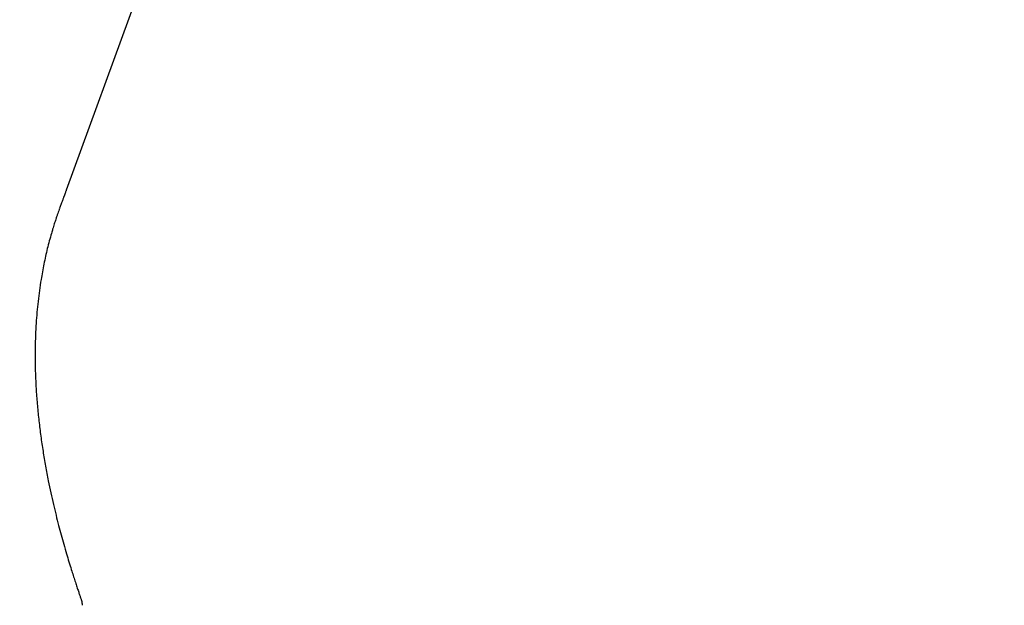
# Model space of a CAD drawing. Header units: millimetres. Extents: x 8 to 1095, y 12 to 2372.
# Tile 80 of 89: x 1028 to 1065, y 2191 to 2213. Entities that reach past the tile are written whole.
import ezdxf

# ---------------------------------------------------------------- set-up
doc = ezdxf.new("R2010")
doc.units = ezdxf.units.MM

msp = doc.modelspace()

# ---------------------------------------------------------------- linework, layer by layer
at = {"color": 7, "linetype": 'Continuous', "lineweight": 30}
msp.add_line((1064.775, 2303.877), (1029.462, 2206.854), dxfattribs=at)
for centre, radius, start, end in [((1396.65, 2127.748), 395.3, 152.54464, 170.40141), ((1029.573, 2191.226), 0.5, 359.9078, 19.1782)]:
    msp.add_arc(centre, radius, start, end, dxfattribs=at)
for points, knots in [([(1029.462, 2206.854), (1029.457, 2206.843), (1029.449, 2206.82), (1029.431, 2206.771), (1029.409, 2206.71), (1029.381, 2206.634), (1029.349, 2206.544), (1029.31, 2206.437), (1029.266, 2206.316), (1029.231, 2206.222), (1029.214, 2206.175)], [0, 0, 0, 0, 0.11824, 0.236483, 0.357229, 0.477971, 0.606421, 0.734856, 0.867448, 1, 1, 1, 1]), ([(1029.213, 2206.172), (1029.213, 2206.172), (1029.192, 2206.112), (1029.157, 2206.017), (1029.109, 2205.877), (1029.064, 2205.746), (1029.012, 2205.585), (1028.955, 2205.405), (1028.92, 2205.285), (1028.904, 2205.231)], [0, 0, 0, 0, 0.000054, 0.236737, 0.357561, 0.479252, 0.661193, 0.847742, 1, 1, 1, 1]), ([(1029.213, 2206.172), (1029.213, 2206.172), (1029.214, 2206.172), (1029.214, 2206.173), (1029.214, 2206.174)], [0, 0, 0, 0, 0.021236, 1, 1, 1, 1]), ([(1028.904, 2205.231), (1028.852, 2205.04), (1028.746, 2204.659), (1028.618, 2204.078), (1028.521, 2203.552), (1028.451, 2203.083), (1028.4, 2202.672), (1028.359, 2202.26), (1028.326, 2201.833), (1028.304, 2201.392), (1028.291, 2200.937), (1028.289, 2200.439), (1028.301, 2199.899), (1028.33, 2199.319), (1028.374, 2198.74), (1028.432, 2198.165), (1028.503, 2197.593), (1028.587, 2197.027), (1028.682, 2196.467), (1028.781, 2195.946), (1028.882, 2195.464), (1028.98, 2195.032), (1029.078, 2194.621), (1029.175, 2194.239), (1029.273, 2193.873), (1029.372, 2193.516), (1029.47, 2193.177), (1029.565, 2192.859), (1029.649, 2192.587), (1029.725, 2192.35), (1029.791, 2192.144), (1029.852, 2191.958), (1029.908, 2191.791), (1029.956, 2191.649), (1029.991, 2191.547), (1030.015, 2191.478), (1030.031, 2191.432), (1030.04, 2191.404), (1030.045, 2191.391), (1030.044, 2191.393), (1030.044, 2191.394)], [0, 0, 0, 0, 0.034552, 0.069289, 0.104096, 0.128283, 0.15247, 0.17674, 0.201011, 0.227774, 0.254562, 0.2814, 0.315922, 0.350579, 0.385284, 0.420247, 0.455261, 0.490539, 0.525875, 0.56136, 0.591148, 0.620983, 0.648354, 0.675773, 0.702011, 0.728307, 0.756601, 0.782199, 0.807893, 0.828978, 0.850141, 0.871451, 0.892758, 0.9146, 0.936437, 0.951152, 0.965866, 0.980839, 0.995811, 1, 1, 1, 1])]:
    msp.add_open_spline(points, degree=3, knots=knots, dxfattribs=at)

doc.saveas('drawing.dxf')
